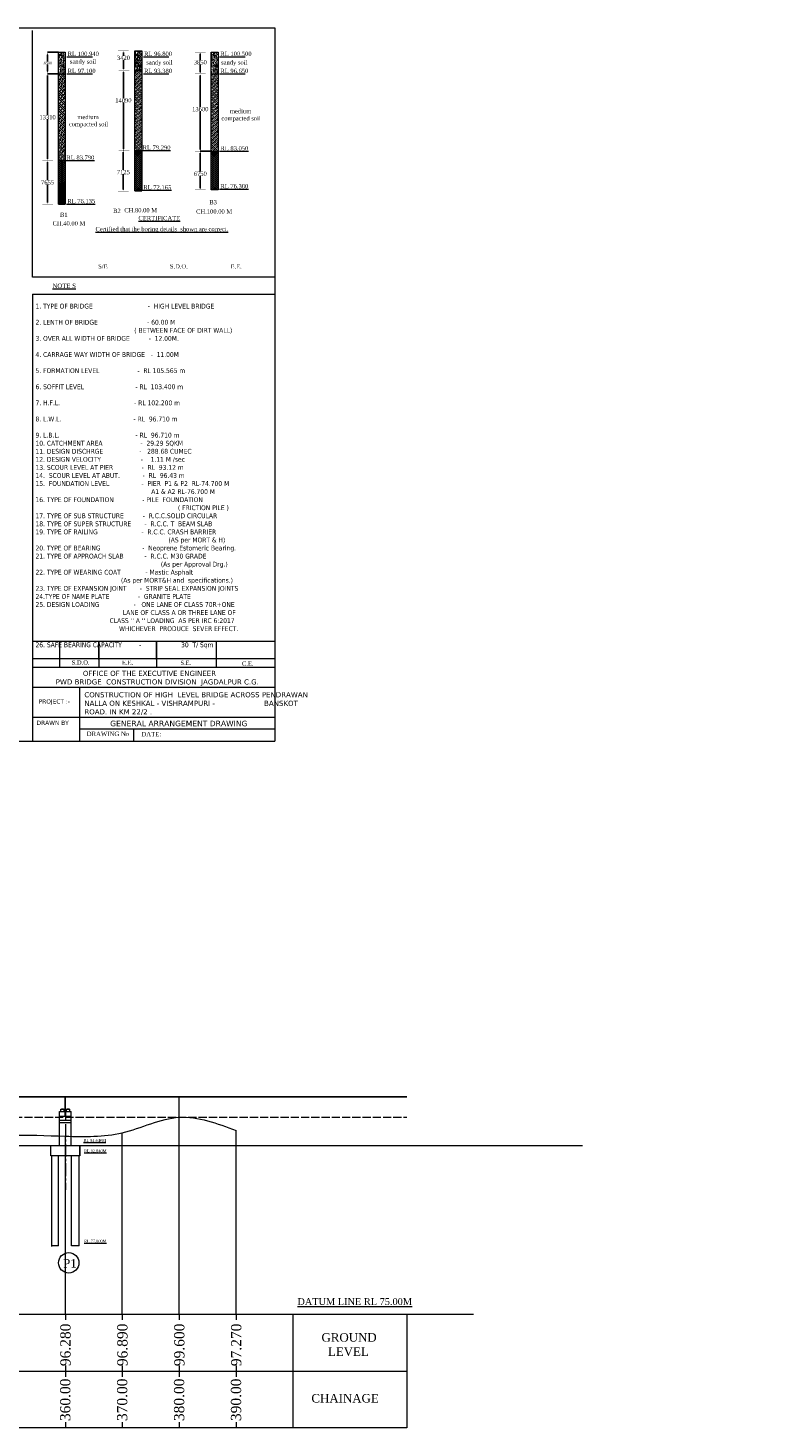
# Model space of a CAD drawing. Header units: millimetres. Extents: x -20950785 to 389010297, y -11535949 to 14056629.
# Tile 109 of 256: x 10153275 to 10281501, y -1302186 to -1056175. Entities that reach past the tile are written whole.
import ezdxf

# ---------------------------------------------------------------- set-up
doc = ezdxf.new("R2010")
doc.units = ezdxf.units.MM
doc.header["$LTSCALE"] = 60
doc.header["$MEASUREMENT"] = 0
for name, pattern in [('ACAD_ISO02W100', [15, 12, -3]), ('CENTER2', [28.575, 19.05, -3.175, 3.175, -3.175]), ('DOT2', [0.125, 0, -0.125])]:
    doc.linetypes.add(name, pattern=pattern)
doc.styles.add('style1', font='txt.shx', dxfattribs={"height": 1})
doc.dimstyles.get("Standard").update_dxf_attribs({"dimtxt": 400, "dimasz": 215, "dimexe": 0.18, "dimexo": 0.0625, "dimgap": 0.09, "dimtad": 0, "dimtih": 1, "dimtoh": 1, "dimdec": 0, "dimzin": 4, "dimdsep": 46, "dimtxsty": 'Standard', "dimblk": 'OPEN90', "dimcen": 0, "dimadec": 0, "dimazin": 1, "dimtfac": 1, "dimtdec": 0, "dimtix": 1, "dimtofl": 0, "dimtmove": 0, "dimatfit": 3, "dimldrblk": 'OPEN30', "dimfxl": 1, "dimtolj": 1, "dimtzin": 0, "dimarcsym": 0})

# ---------------------------------------------------------------- blocks, each defined once
blk = doc.blocks.new('*D355')
at = {"color": 0, "linetype": 'Continuous', "lineweight": -2, "transparency": 16777216}
for p, q in [((10183540, -1060393), (10183539, -1060393)), ((10183540, -1060693), (10183540, -1061835)), ((10183540, -1063943), (10183540, -1062599)), ((10183539, -1064243), (10183540, -1064243))]:
    blk.add_line(p, q, dxfattribs=at)
for points in [[(10183490, -1060693), (10183590, -1060693), (10183540, -1060393)], [(10183490, -1063943), (10183590, -1063943), (10183540, -1064243)]]:
    blk.add_solid(points, dxfattribs=at)
at = {"layer": 'Defpoints', "color": 0, "linetype": 'Continuous', "lineweight": -2, "transparency": 16777216}
for p in [(10183540, -1060393), (10183539, -1064243), (10183540, -1064243)]:
    blk.add_point(p, dxfattribs=at)
at = {"color": 0, "linetype": 'Continuous', "lineweight": 9, "transparency": 16777216, "insert": (10183540, -1062217), "char_height": 500, "attachment_point": 5}
blk.add_mtext('\\A1;{\\fTimes New Roman|b0|i0|c0|p18;\\H1.5x;3850}', dxfattribs=at)
blk = doc.blocks.new('*D356')
at = {"color": 0, "linetype": 'Continuous', "lineweight": -2, "transparency": 16777216}
for p, q in [((10183539, -1064243), (10183539, -1064243)), ((10183539, -1064543), (10183539, -1070060)), ((10183539, -1077543), (10183539, -1070823)), ((10183539, -1077843), (10183539, -1077843))]:
    blk.add_line(p, q, dxfattribs=at)
for points in [[(10183489, -1064543), (10183589, -1064543), (10183539, -1064243)], [(10183489, -1077543), (10183589, -1077543), (10183539, -1077843)]]:
    blk.add_solid(points, dxfattribs=at)
at = {"layer": 'Defpoints', "color": 0, "linetype": 'Continuous', "lineweight": -2, "transparency": 16777216}
for p in [(10183539, -1064243), (10183539, -1077843), (10183539, -1077843)]:
    blk.add_point(p, dxfattribs=at)
at = {"color": 0, "linetype": 'Continuous', "lineweight": 9, "transparency": 16777216, "insert": (10183539, -1070442), "char_height": 500, "attachment_point": 5}
blk.add_mtext('\\A1;{\\fTimes New Roman|b0|i0|c0|p18;\\H1.5x;13600}', dxfattribs=at)
blk = doc.blocks.new('*D397')
at = {"color": 0, "linetype": 'Continuous', "lineweight": -2, "transparency": 16777216}
for p, q in [((10185454, -1077843), (10183539, -1077843)), ((10183540, -1078143), (10183540, -1081413)), ((10183540, -1084292), (10183540, -1082178)), ((10183540, -1084592), (10183539, -1084592))]:
    blk.add_line(p, q, dxfattribs=at)
for points in [[(10183490, -1078143), (10183590, -1078143), (10183540, -1077843)], [(10183490, -1084292), (10183590, -1084292), (10183540, -1084592)]]:
    blk.add_solid(points, dxfattribs=at)
at = {"layer": 'Defpoints', "color": 0, "linetype": 'Continuous', "lineweight": -2, "transparency": 16777216}
for p in [(10183540, -1077843), (10185454, -1077843), (10183540, -1084592)]:
    blk.add_point(p, dxfattribs=at)
at = {"color": 0, "linetype": 'Continuous', "lineweight": 9, "transparency": 16777216, "insert": (10183540, -1081795), "char_height": 500, "attachment_point": 5}
blk.add_mtext('\\A1;{\\fTimes New Roman|b0|i0|c0|p18;\\H1.5x;6750}', dxfattribs=at)
blk = doc.blocks.new('*D357')
at = {"color": 0, "linetype": 'Continuous', "lineweight": -2, "transparency": 16777216}
for p, q in [((10170035, -1060209), (10170035, -1060209)), ((10170035, -1060509), (10170035, -1061042)), ((10170035, -1063330), (10170035, -1061806)), ((10170035, -1063630), (10170035, -1063630))]:
    blk.add_line(p, q, dxfattribs=at)
for points in [[(10169985, -1060509), (10170085, -1060509), (10170035, -1060209)], [(10169985, -1063330), (10170085, -1063330), (10170035, -1063630)]]:
    blk.add_solid(points, dxfattribs=at)
at = {"layer": 'Defpoints', "color": 0, "linetype": 'Continuous', "lineweight": -2, "transparency": 16777216}
for p in [(10170035, -1060209), (10170035, -1063630), (10170035, -1063630)]:
    blk.add_point(p, dxfattribs=at)
at = {"color": 0, "linetype": 'Continuous', "lineweight": 9, "transparency": 16777216, "insert": (10170035, -1061424), "char_height": 500, "attachment_point": 5}
blk.add_mtext('\\A1;{\\fTimes New Roman|b0|i0|c0|p18;\\H1.5x;3420}', dxfattribs=at)
blk = doc.blocks.new('*D358')
at = {"color": 0, "linetype": 'Continuous', "lineweight": -2, "transparency": 16777216}
for p, q in [((10170030, -1063632), (10170030, -1063632)), ((10170030, -1063932), (10170030, -1068520)), ((10170030, -1077423), (10170030, -1069285)), ((10170019, -1077723), (10170030, -1077723))]:
    blk.add_line(p, q, dxfattribs=at)
for points in [[(10169980, -1063932), (10170080, -1063932), (10170030, -1063632)], [(10169980, -1077423), (10170080, -1077423), (10170030, -1077723)]]:
    blk.add_solid(points, dxfattribs=at)
at = {"layer": 'Defpoints', "color": 0, "linetype": 'Continuous', "lineweight": -2, "transparency": 16777216}
for p in [(10170030, -1063632), (10170019, -1077723), (10170030, -1077723)]:
    blk.add_point(p, dxfattribs=at)
at = {"color": 0, "linetype": 'Continuous', "lineweight": 9, "transparency": 16777216, "insert": (10170030, -1068902), "char_height": 500, "attachment_point": 5}
blk.add_mtext('\\A1;{\\fTimes New Roman|b0|i0|c0|p18;\\H1.5x;14090}', dxfattribs=at)
blk = doc.blocks.new('*D359')
at = {"color": 0, "linetype": 'Continuous', "lineweight": -2, "transparency": 16777216}
for p, q in [((10170019, -1077723), (10170019, -1077723)), ((10170019, -1078023), (10170019, -1081116)), ((10170019, -1084547), (10170019, -1081881)), ((10170019, -1084847), (10170019, -1084847))]:
    blk.add_line(p, q, dxfattribs=at)
for points in [[(10169969, -1078023), (10170069, -1078023), (10170019, -1077723)], [(10169969, -1084547), (10170069, -1084547), (10170019, -1084847)]]:
    blk.add_solid(points, dxfattribs=at)
at = {"layer": 'Defpoints', "color": 0, "linetype": 'Continuous', "lineweight": -2, "transparency": 16777216}
for p in [(10170019, -1077723), (10170019, -1077723), (10170019, -1084847)]:
    blk.add_point(p, dxfattribs=at)
at = {"color": 0, "linetype": 'Continuous', "lineweight": 9, "transparency": 16777216, "insert": (10170019, -1081498), "char_height": 500, "attachment_point": 5}
blk.add_mtext('\\A1;{\\fTimes New Roman|b0|i0|c0|p18;\\H1.5x;7125}', dxfattribs=at)
blk = doc.blocks.new('*D360')
at = {"color": 0, "linetype": 'Continuous', "lineweight": -2, "transparency": 16777216}
for p, q in [((10156709, -1064243), (10156709, -1064243)), ((10156709, -1064543), (10156709, -1071479)), ((10156709, -1079178), (10156709, -1072242)), ((10156709, -1079478), (10156709, -1079478))]:
    blk.add_line(p, q, dxfattribs=at)
for points in [[(10156659, -1064543), (10156759, -1064543), (10156709, -1064243)], [(10156659, -1079178), (10156759, -1079178), (10156709, -1079478)]]:
    blk.add_solid(points, dxfattribs=at)
at = {"layer": 'Defpoints', "color": 0, "linetype": 'Continuous', "lineweight": -2, "transparency": 16777216}
for p in [(10156709, -1064243), (10156709, -1064243), (10156709, -1079478)]:
    blk.add_point(p, dxfattribs=at)
at = {"color": 0, "linetype": 'Continuous', "lineweight": 9, "transparency": 16777216, "insert": (10156709, -1071860), "char_height": 500, "attachment_point": 5}
blk.add_mtext('\\A1;{\\fTimes New Roman|b0|i0|c0|p18;\\H1.5x;13310}', dxfattribs=at)
blk = doc.blocks.new('*D361')
at = {"color": 0, "linetype": 'Continuous', "lineweight": -2, "transparency": 16777216}
for p, q in [((10156709, -1079478), (10156709, -1079478)), ((10156709, -1079778), (10156709, -1082923)), ((10156709, -1086833), (10156709, -1083688)), ((10156709, -1087133), (10156709, -1087133))]:
    blk.add_line(p, q, dxfattribs=at)
for points in [[(10156659, -1079778), (10156759, -1079778), (10156709, -1079478)], [(10156659, -1086833), (10156759, -1086833), (10156709, -1087133)]]:
    blk.add_solid(points, dxfattribs=at)
at = {"layer": 'Defpoints', "color": 0, "linetype": 'Continuous', "lineweight": -2, "transparency": 16777216}
for p in [(10156709, -1079478), (10156709, -1087133), (10156709, -1087133)]:
    blk.add_point(p, dxfattribs=at)
at = {"color": 0, "linetype": 'Continuous', "lineweight": 9, "transparency": 16777216, "insert": (10156709, -1083306), "char_height": 500, "attachment_point": 5}
blk.add_mtext('\\A1;{\\fTimes New Roman|b0|i0|c0|p18;\\H1.5x;7655}', dxfattribs=at)
blk = doc.blocks.new('*D419')
at = {"color": 0, "linetype": 'Continuous', "lineweight": -2, "ltscale": 2, "transparency": 16777216}
for p, q in [((10158623, -1060403), (10156708, -1060403)), ((10156708, -1060903), (10156708, -1062068)), ((10156708, -1063743), (10156708, -1062577)), ((10158623, -1064243), (10156708, -1064243))]:
    blk.add_line(p, q, dxfattribs=at)
for points in [[(10156625, -1060903), (10156792, -1060903), (10156708, -1060403)], [(10156625, -1063743), (10156792, -1063743), (10156708, -1064243)]]:
    blk.add_solid(points, dxfattribs=at)
at = {"layer": 'Defpoints', "color": 0, "linetype": 'Continuous', "lineweight": -2, "ltscale": 2, "transparency": 16777216}
for p in [(10158624, -1060403), (10156708, -1064243), (10158624, -1064243)]:
    blk.add_point(p, dxfattribs=at)
at = {"color": 0, "linetype": 'Continuous', "lineweight": 9, "ltscale": 2, "transparency": 16777216, "insert": (10156708, -1062323), "char_height": 500, "attachment_point": 5}
blk.add_mtext('\\A1;{\\fTimes New Roman|b0|i0|c0|p18;3840}', dxfattribs=at)

msp = doc.modelspace()

# ---------------------------------------------------------------- hatches: boundary and pattern name
at = {"linetype": 'Continuous', "lineweight": 9}
h = msp.add_hatch(dxfattribs=at)
h.set_pattern_fill('AR-CONC', color=256, scale=80)
h.set_pattern_definition([(50, (2659698.1, -831370.35), (573.808146, -50.201708), [60, -660]), (355, (2659698.1, -831370.35), (-111.001067, 601.753707), [48, -528]), (100.4514445, (2659745.9, -831374.54), (462.807077, 551.551993), [50.992154, -560.91369]), (46.1842, (2659698.1, -831210.35), (853.793065, -132.415425), [90, -990]), (96.635635, (2659769.25, -831221.4), (747.72956, 779.29488), [76.48827, -841.37101]), (351.184164, (2659698.1, -831210.35), (747.72956, 779.29488), [72, -792]), (21, (2659778.1, -831250.35), (477.525642, -322.095113), [60, -660]), (326, (2659778.1, -831250.35), (194.652266, 580.120036), [48, -528]), (71.451445, (2659817.9, -831277.2), (672.1779, 258.024922), [50.99215, -560.91369]), (37.5, (2659698.1, -831370.35), (9.727884, 266.315083), [0, -521.6, 0, -536, 0, -530]), (7.5, (2659698.1, -831370.35), (210.45563, 315.52937), [0, -305.6, 0, -509.6, 0, -202]), (327.5, (2659519.7, -831370.35), (427.057949, -18.0438974), [0, -200, 0, -624, 0, -828]), (317.5, (2659439.7, -831370.35), (466.548935, 80.083986), [0, -260, 0, -414.4, 0, -588])])
h.paths.add_polyline_path([(10173249.02, -1060218.73), (10172049.02, -1060218.73), (10172049.02, -1063586.51), (10173249.02, -1063586.51)])
h = msp.add_hatch(dxfattribs=at)
h.set_pattern_fill('AR-CONC', color=256, scale=80)
h.set_pattern_definition([(50, (2646272.6, -831370.35), (573.808146, -50.201708), [60, -660]), (355, (2646272.6, -831370.35), (-111.001067, 601.753707), [48, -528]), (100.4514445, (2646320.43, -831374.54), (462.807077, 551.551993), [50.992154, -560.91369]), (46.1842, (2646272.6, -831210.35), (853.793065, -132.415425), [90, -990]), (96.635635, (2646343.8, -831221.4), (747.72956, 779.29488), [76.48827, -841.37101]), (351.184164, (2646272.6, -831210.35), (747.72956, 779.29488), [72, -792]), (21, (2646352.6, -831250.35), (477.525642, -322.095113), [60, -660]), (326, (2646352.6, -831250.35), (194.652266, 580.120036), [48, -528]), (71.451445, (2646392.4, -831277.2), (672.1779, 258.024922), [50.99215, -560.91369]), (37.5, (2646272.62, -831370.35), (9.727884, 266.315083), [0, -521.6, 0, -536, 0, -530]), (7.5, (2646272.62, -831370.35), (210.45563, 315.52937), [0, -305.6, 0, -509.6, 0, -202]), (327.5, (2646094.22, -831370.35), (427.057949, -18.0438974), [0, -200, 0, -624, 0, -828]), (317.5, (2646014.2, -831370.35), (466.548935, 80.083986), [0, -260, 0, -414.4, 0, -588])])
h.paths.add_polyline_path([(10159805, -1060401.19), (10158605, -1060401.19), (10158623.54, -1064242.64), (10159823.54, -1064242.64)])
h = msp.add_hatch(dxfattribs=at)
h.set_pattern_fill('AR-CONC', color=256, scale=80)
h.set_pattern_definition([(50, (2673102.74, -831370.35), (573.808146, -50.201708), [60, -660]), (355, (2673102.74, -831370.35), (-111.001067, 601.753707), [48, -528]), (100.4514445, (2673150.56, -831374.54), (462.807077, 551.551993), [50.992154, -560.91369]), (46.1842, (2673102.74, -831210.35), (853.793065, -132.415425), [90, -990]), (96.635635, (2673173.9, -831221.4), (747.72956, 779.29488), [76.48827, -841.37101]), (351.184164, (2673102.7, -831210.35), (747.72956, 779.29488), [72, -792]), (21, (2673182.74, -831250.35), (477.525642, -322.095113), [60, -660]), (326, (2673182.74, -831250.35), (194.652266, 580.120036), [48, -528]), (71.451445, (2673222.54, -831277.2), (672.1779, 258.024922), [50.99215, -560.91369]), (37.5, (2673102.74, -831370.35), (9.727884, 266.315083), [0, -521.6, 0, -536, 0, -530]), (7.5, (2673102.74, -831370.35), (210.45563, 315.52937), [0, -305.6, 0, -509.6, 0, -202]), (327.5, (2672924.34, -831370.35), (427.057949, -18.0438974), [0, -200, 0, -624, 0, -828]), (317.5, (2672844.34, -831370.35), (466.548935, 80.083986), [0, -260, 0, -414.4, 0, -588])])
h.paths.add_polyline_path([(10186653.66, -1060389.57), (10185453.66, -1060389.57), (10185453.66, -1064242.64), (10186653.66, -1064242.64)])
h = msp.add_hatch(dxfattribs=at)
h.set_pattern_fill('ANSI33', color=256, scale=2000)
h.set_pattern_definition([(45, (2646272.6, -831370.35), (-353.55339, 353.55339), []), (45, (2646626.17, -831370.35), (-353.55339, 353.55339), [250, -125])])
h.paths.add_polyline_path([(10158623.54, -1079538.66), (10159823.54, -1079441.85), (10159823.54, -1064242.64), (10158623.54, -1064242.64)])
h = msp.add_hatch(dxfattribs=at)
h.set_pattern_fill('ANSI33', color=256, scale=2000)
h.set_pattern_definition([(45, (2659698.1, -831370.35), (-353.55339, 353.55339), []), (45, (2660051.66, -831370.35), (-353.55339, 353.55339), [250, -125])])
h.paths.add_polyline_path([(10173249.02, -1063586.51), (10172049.02, -1063586.51), (10172049.02, -1077842.64), (10173249.02, -1077842.64)])
h = msp.add_hatch(dxfattribs=at)
h.set_pattern_fill('ANSI33', color=256, scale=2000)
h.set_pattern_definition([(45, (2673102.74, -831370.35), (-353.55339, 353.55339), []), (45, (2673456.3, -831370.35), (-353.55339, 353.55339), [250, -125])])
h.paths.add_polyline_path([(10186653.66, -1064242.64), (10185453.66, -1064242.64), (10185453.66, -1077842.64), (10186653.66, -1077842.64)])
h = msp.add_hatch(dxfattribs=at)
h.set_pattern_fill('ANSI37', color=256, scale=2000)
h.set_pattern_definition([(45, (2696153.54, -834318.43), (-176.776695, 176.776695), []), (135, (2696153.54, -834318.43), (-176.776695, -176.776695), [])])
h.paths.add_polyline_path([(10159823.54, -1079441.85), (10158623.54, -1079538.66), (10158623.54, -1087120.19), (10159823.54, -1087120.19)])
h = msp.add_hatch(dxfattribs=at)
h.set_pattern_fill('ANSI37', color=256, scale=2000)
h.set_pattern_definition([(45, (2659698.1, -831370.35), (-176.776695, 176.776695), []), (135, (2659698.1, -831370.35), (-176.776695, -176.776695), [])])
h.paths.add_polyline_path([(10173249.02, -1077722.64), (10172049.02, -1077722.64), (10172049.02, -1084762.29), (10173249.02, -1084762.29)])
h = msp.add_hatch(dxfattribs=at)
h.set_pattern_fill('ANSI37', color=256, scale=2000)
h.set_pattern_definition([(45, (2673102.74, -831370.35), (-176.776695, 176.776695), []), (135, (2673102.74, -831370.35), (-176.776695, -176.776695), [])])
h.paths.add_polyline_path([(10186653.66, -1077842.64), (10185453.66, -1077842.64), (10185453.66, -1084560.18), (10186653.66, -1084560.18)])
at = {"linetype": 'Continuous', "lineweight": 9, "ltscale": 2}
h = msp.add_hatch(dxfattribs=at)
h.set_pattern_fill('ANSI31')
h.set_pattern_definition([(45, (-205279.73065, -178679.37148), (-0.0883883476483, 0.0883883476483), [])])
h.paths.add_polyline_path([(10159510.27, -1246086.3), (10159160.27, -1246086.3), (10159160.27, -1246166.3), (10159510.27, -1246166.3)])
h.paths.add_polyline_path([(10160510.27, -1246086.3), (10160160.27, -1246086.3), (10160160.27, -1246166.3), (10160510.27, -1246166.3)])

# ---------------------------------------------------------------- linework, layer by layer
at = {"linetype": 'Continuous', "lineweight": 9}
for p, q in [((10025153.04, -1056175.2), (10196656.76, -1056175.2)), ((10154065.98, -1099933.91), (10154065.98, -1056632.62)), ((10196656.76, -1056175.2), (10196656.76, -1181503.43)), ((10172049.02, -1060209.06), (10173249.02, -1060209.06)), ((10172049.02, -1084785.32), (10172049.02, -1060209.06)), ((10173249.02, -1060209.06), (10173249.02, -1084785.32)), ((10158605, -1060401.19), (10159805, -1060401.19)), ((10158623.54, -1087120.19), (10158605, -1060401.19)), ((10159805, -1060401.19), (10159823.54, -1087120.19)), ((10160109.12, -1061242.64), (10164604.67, -1061242.64)), ((10173534.61, -1061242.64), (10178030.16, -1061242.64)), ((10185453.66, -1060393.17), (10186653.66, -1060393.17)), ((10185453.66, -1084589.65), (10185453.66, -1060393.17)), ((10186653.66, -1060393.17), (10186653.66, -1084589.65)), ((10186939.25, -1061242.64), (10191434.8, -1061242.64)), ((10158623.54, -1064242.64), (10159823.54, -1064242.64)), ((10160109.12, -1064242.62), (10164604.67, -1064242.62)), ((10172049.02, -1063586.51), (10173249.02, -1063586.51)), ((10173534.61, -1064242.64), (10178030.16, -1064242.64)), ((10185453.66, -1064242.64), (10186653.66, -1064242.64)), ((10186939.25, -1064242.64), (10191434.8, -1064242.64)), ((10158623.54, -1079477.05), (10159823.54, -1079477.05)), ((10159893.08, -1079477.05), (10164947.63, -1079477.05)), ((10172049.02, -1077722.64), (10173249.02, -1077722.64)), ((10173266.82, -1077723.55), (10178321.36, -1077721.73)), ((10185453.66, -1077842.64), (10186653.66, -1077842.64)), ((10186939.25, -1077842.64), (10191993.79, -1077842.64)), ((10172049.02, -1084785.32), (10173249.02, -1084785.32)), ((10173249.02, -1084785.32), (10172049.02, -1084785.32)), ((10173398.09, -1084692.98), (10178452.63, -1084692.98)), ((10186653.66, -1084589.65), (10185453.66, -1084589.65)), ((10186939.25, -1084486.74), (10191993.79, -1084486.74)), ((10158623.54, -1087120.19), (10159823.54, -1087120.19)), ((10160041.95, -1087110.59), (10165096.49, -1087110.59)), ((10196656.76, -1099933.91), (10154065.98, -1099933.91)), ((10154072.58, -1102972.35, -6141.13), (10154072.58, -1169539.86, -6141.13)), ((10154072.58, -1102972.35, -6141.13), (10196656.76, -1102972.35, -6141.13)), ((10154072.58, -1163934.4, -6141.13), (10196656.76, -1163934.4, -6141.13)), ((10154081.37, -1164243.61, -6141.13), (10154081.37, -1181503.43, -6141.13)), ((10158782.32, -1163934.4, -6141.13), (10158782.32, -1168470.96, -6141.13)), ((10165729.12, -1167149.97, -6141.13), (10165729.12, -1163934.4, -6141.13)), ((10165729.12, -1163934.4, -6141.13), (10165729.12, -1168470.96, -6141.13)), ((10175854.12, -1167149.97, -6141.13), (10175854.12, -1163934.4, -6141.13)), ((10175854.12, -1163934.4, -6141.13), (10175854.12, -1168470.96, -6141.13)), ((10186315.79, -1163934.4, -6141.13), (10186315.79, -1168470.96, -6141.13)), ((10154072.58, -1166985.56, -6141.13), (10196656.76, -1166985.56, -6141.13)), ((10154072.58, -1168470.96, -6141.13), (10196656.76, -1168470.96, -6141.13)), ((10154081.37, -1171982.95, -6141.13), (10196656.76, -1171982.95, -6141.13)), ((10162325.76, -1171982.95), (10162325.76, -1181503.43)), ((10154081.37, -1177280.01, -3243.95), (10157284.03, -1177280.01, -2060.92)), ((10157284.03, -1177280.01), (10196656.76, -1177280.01, 14543.92)), ((10162325.76, -1179305.01, -19366.03), (10196656.76, -1179305.01, -461.43)), ((10171813.19, -1179305.01, -6141.13), (10171813.19, -1181503.43, -6141.13)), ((10025153.04, -1181503.43), (10196656.76, -1181503.43)), ((10158835.27, -1246586.3), (10160835.27, -1246586.3)), ((10158835.27, -1248086.3), (10158835.27, -1246586.3)), ((10159060.27, -1246586.3), (10159060.27, -1246325.24)), ((10159510.27, -1246166.3), (10159510.27, -1246086.3)), ((10159610.27, -1246586.3), (10159610.27, -1246166.3)), ((10160060.27, -1246586.3), (10160060.27, -1246166.3)), ((10160510.27, -1246166.3), (10160510.27, -1246086.3)), ((10160610.27, -1246586.3), (10160610.27, -1246166.3)), ((10160835.27, -1248086.3), (10160835.27, -1246586.3)), ((10158835.27, -1247386.3), (10160835.27, -1247386.3)), ((10158835.27, -1248086.3), (10160835.27, -1248086.3)), ((10158835.27, -1248486.3), (10160835.27, -1248486.3)), ((10157285.27, -1254346.3), (10157285.27, -1252546.3)), ((10162385.27, -1254346.3), (10157285.27, -1254346.3)), ((10157435.27, -1270186.3), (10157435.27, -1254346.3)), ((10158635.27, -1270186.3), (10158635.27, -1254346.3)), ((10160935.27, -1270186.3), (10160935.27, -1254346.3)), ((10162235.27, -1270186.3), (10162235.27, -1254346.3)), ((10162385.27, -1254346.3), (10162385.27, -1252546.3)), ((10158635.27, -1270186.3), (10157435.27, -1270186.3)), ((10162235.27, -1270186.3), (10160935.27, -1270186.3))]:
    msp.add_line(p, q, dxfattribs=at)
at = {"linetype": 'DOT2', "lineweight": 9, "ltscale": 2}
for p, q in [((10170942.55, -1060209.06), (10169127.37, -1060209.06)), ((10184446.51, -1060393.17), (10182631.33, -1060393.17)), ((10171041.87, -1063645.46), (10169226.69, -1063645.46)), ((10184446.51, -1064242.64), (10182631.33, -1064242.64)), ((10157616.38, -1079477.84), (10155801.2, -1079477.84)), ((10171041.87, -1077722.64), (10169226.69, -1077722.64)), ((10184446.51, -1077842.64), (10182631.33, -1077842.64)), ((10170926.76, -1084847.21), (10169111.58, -1084847.21)), ((10184446.89, -1084594.21), (10182631.71, -1084594.21)), ((10157616.38, -1087133.31), (10155801.2, -1087133.31))]:
    msp.add_line(p, q, dxfattribs=at)
at = {"color": 7, "linetype": 'Continuous', "lineweight": 9, "ltscale": 2}
for p, q in [((9979835.27, -1243921.3), (10219835.27, -1243921.3)), ((9979835.27, -1243986.3), (10219835.27, -1243986.3)), ((10159815.27, -1247536.3), (10159815.27, -1243921.3)), ((10159835.27, -1247536.3), (10159835.27, -1243921.3)), ((10159835.27, -1246086.3), (10159835.27, -1243986.3)), ((10159855.27, -1247536.3), (10159855.27, -1243921.3)), ((10179815.27, -1247536.3), (10179815.27, -1243921.3)), ((10179835.27, -1247536.3), (10179835.27, -1243921.3)), ((10179855.27, -1247536.3), (10179855.27, -1243921.3)), ((10159060.27, -1246586.3), (10159060.27, -1246166.3)), ((10159060.27, -1246166.3), (10159610.27, -1246166.3)), ((10159160.27, -1246166.3), (10159160.27, -1246086.3)), ((10159160.27, -1246086.3), (10159510.27, -1246086.3)), ((10160060.27, -1246166.3), (10160610.27, -1246166.3)), ((10160160.27, -1246086.3), (10160510.27, -1246086.3)), ((10160160.27, -1246166.3), (10160160.27, -1246086.3)), ((10158835.27, -1252546.3), (10158835.27, -1248086.3)), ((10160835.27, -1252546.3), (10160835.27, -1248086.3)), ((10179835.27, -1282186.3), (10179835.27, -1247586.3)), ((10159835.27, -1282186.3), (10159835.27, -1250906.3)), ((10169835.27, -1282186.3), (10169835.27, -1250296.3)), ((10189835.27, -1282186.3), (10189835.27, -1249916.3)), ((9945920.99, -1252546.3), (10250657.84, -1252546.3)), ((10157285.27, -1252546.3), (10162385.27, -1252546.3)), ((10157285.27, -1254346.3), (10157285.27, -1252546.3)), ((10157285.27, -1252546.3), (10162385.27, -1252546.3)), ((10162385.27, -1254346.3), (10157285.27, -1254346.3)), ((10162385.27, -1252546.3), (10162385.27, -1254346.3)), ((9979835.27, -1282186.3), (10231529.71, -1282186.3)), ((10139835.27, -1282186.3), (10159835.27, -1282186.3)), ((10159835.27, -1282186.3), (10159835.27, -1283186.3)), ((10159835.27, -1282186.3), (10179835.27, -1282186.3)), ((10169835.27, -1282186.3), (10169835.27, -1283186.3)), ((10179835.27, -1282186.3), (10179835.27, -1283186.3)), ((10179835.27, -1282186.3), (10199835.27, -1282186.3)), ((10189835.27, -1282186.3), (10189835.27, -1283186.3)), ((10199835.27, -1282186.3), (10219835.27, -1282186.3)), ((10199835.27, -1302186.3), (10199835.27, -1282186.3)), ((10219835.27, -1282186.3), (10219835.27, -1302186.3)), ((10159835.27, -1291186.3), (10159835.27, -1293186.3)), ((10169835.27, -1291186.3), (10169835.27, -1293186.3)), ((10179835.27, -1291186.3), (10179835.27, -1293186.3)), ((10189835.27, -1291186.3), (10189835.27, -1293186.3)), ((9999835.27, -1292186.3), (10199835.27, -1292186.3)), ((10199835.27, -1292186.3), (10219835.27, -1292186.3)), ((10159835.27, -1301186.3), (10159835.27, -1302186.3)), ((10169835.27, -1301186.3), (10169835.27, -1302186.3)), ((10179835.27, -1301186.3), (10179835.27, -1302186.3)), ((10189835.27, -1301186.3), (10189835.27, -1302186.3)), ((10159835.27, -1302186.3), (10139835.27, -1302186.3)), ((10179835.27, -1302186.3), (10159835.27, -1302186.3)), ((10199835.27, -1302186.3), (10179835.27, -1302186.3)), ((10219835.27, -1302186.3), (10199835.27, -1302186.3))]:
    msp.add_line(p, q, dxfattribs=at)
at = {"linetype": 'CENTER2', "lineweight": 9, "ltscale": 2}
for p, q in [((10159835.27, -1246086.3), (10159835.27, -1248086.3)), ((10159835.27, -1248801.32), (10159835.27, -1260316.11))]:
    msp.add_line(p, q, dxfattribs=at)
at = {"color": 7, "linetype": 'ACAD_ISO02W100', "lineweight": 9, "ltscale": 2}
msp.add_line((9979835.27, -1247586.3), (10219835.27, -1247586.3), dxfattribs=at)
at = {"linetype": 'Continuous', "lineweight": 9, "ltscale": 2}
msp.add_line((10157435.27, -1270270.87), (10157435.27, -1269021.43), dxfattribs=at)
at = {"color": 7, "linetype": 'Continuous', "lineweight": 9, "ltscale": 2}
msp.add_circle((10160429.9, -1273164.24), 1791.87, dxfattribs=at)
msp.add_spline([(10009835.27, -1247536.3), (10019835.27, -1247586.3), (10029835.27, -1248086.3), (10039835.27, -1249966.3), (10049835.27, -1251336.3), (10059835.27, -1251406.3), (10069835.27, -1251476.3), (10079835.27, -1251326.3), (10089835.27, -1251206.3), (10099835.27, -1251546.3), (10109835.27, -1251276.3), (10119835.27, -1251056.3), (10129835.27, -1251076.3), (10139835.27, -1251306.3), (10149835.27, -1250756.3), (10159835.27, -1250906.3), (10169835.27, -1250296.3), (10179835.27, -1247586.3), (10189835.27, -1249916.3)], degree=3, dxfattribs=at)

# ---------------------------------------------------------------- texts
at = {"linetype": 'Continuous', "lineweight": 9, "attachment_point": 1}
for s, insert, char_height in [('{\\fTimes New Roman|b0|i0|c0|p18; RL 100.940}', (10159960.06, -1060341.85), 750), ('{\\fTimes New Roman|b0|i0|c0|p18;sandy soil}', (10160624.16, -1061685.82), 750), ('{\\fTimes New Roman|b0|i0|c0|p18; RL 96.800}', (10173385.54, -1060341.85), 750), ('{\\fTimes New Roman|b0|i0|c0|p18;sandy soil}', (10174049.65, -1061844.23), 750), ('{\\fTimes New Roman|b0|i0|c0|p18; RL 100.500}', (10186790.18, -1060341.85), 750), ('{\\fTimes New Roman|b0|i0|c0|p18;sandy soil}', (10187194.01, -1061844.23), 750), ('{\\fTimes New Roman|b0|i0|c0|p18; RL 97.100}', (10159960.06, -1063341.82), 750), ('{\\fTimes New Roman|b0|i0|c0|p18; RL 93.380}', (10173385.54, -1063341.85), 750), ('{\\fTimes New Roman|b0|i0|c0|p18; RL 96.650}', (10186790.18, -1063341.85), 750), ('{\\fTimes New Roman|b0|i0|c0|p18; RL 79.290}', (10173117.75, -1076820.93), 750), ('{\\fTimes New Roman|b0|i0|c0|p18; RL 83.050}', (10186790.18, -1076941.85), 750), ('{\\fTimes New Roman|b0|i0|c0|p18; RL 83.790}', (10159744.02, -1078576.25), 750), ('{\\fTimes New Roman|b0|i0|c0|p18; RL 72.165}', (10173249.02, -1083792.19), 750), ('{\\fTimes New Roman|b0|i0|c0|p18; RL 76.300}', (10186790.18, -1083585.94), 750), ('{\\fTimes New Roman|b0|i0|c0|p18; RL 76.135}', (10159892.88, -1086209.8), 750), ('{\\fTimes New Roman|b0|i0|c0|p18;B3}', (10185123.16, -1086401.53), 750), ('{\\fTimes New Roman|b0|i0|c0|p18;B1}', (10158887.67, -1088613.85), 750), ('{\\fTimes New Roman|b0|i0|c0|p18;B2}', (10168225.8, -1087935.5), 750), ('{\\fTimes New Roman|b0|i0|c0|p18;CH.80.00 M}', (10170183.53, -1087824.63), 750), ('{\\fTimes New Roman|b0|i0|c0|p18;\\LCERTIFICATE}', (10172678.62, -1089197.93), 750), ('{\\fTimes New Roman|b0|i0|c0|p18;CH.100.00 M}', (10182808.45, -1088047.2), 750), ('{\\fTimes New Roman|b0|i0|c0|p18;CH.40.00 M}', (10157587.53, -1090134.24), 750), ('{\\fTimes New Roman|b0|i0|c0|p18;P1}', (10159442.27, -1272491.7), 1500), ('{\\fTimes New Roman|b0|i0|c0|p18;\\LDATUM LINE RL 75.00M}', (10200589.79, -1279367.07), 1200), ('{\\fTimes New Roman|b0|i0|c0|p18;GROUND\\P  LEVEL}', (10204829.44, -1285516.26), 1500), ('{\\fTimes New Roman|b0|i0|c0|p18;CHAINAGE}', (10203058.59, -1296211.33), 1500)]:
    msp.add_mtext(s, dxfattribs=dict(at, insert=insert, char_height=char_height))
for s, insert, char_height, width in [('\\pi3313.63157;{\\fTimes New Roman|b0|i0|c0|p18;medium \\P\\pi1814.9834;compacted soil\\H1.00001x;\\P\\pi0;      }', (9456155.42, -1071439.58), 750, 10242.62), ('\\pi3313.63157;{\\fTimes New Roman|b0|i0|c0|p18;medium \\P\\pi1814.9834;compacted soil\\H1.00001x;\\P\\pi0;      }', (9482960.45, -1070421.78), 750, 10242.62), ('\\pi3313.63157;{\\fTimes New Roman|b0|i0|c0|p18;medium \\P\\pi1814.9834;compacted soil\\H1.00001x;\\P\\pi0;      }', (10158623.54, -1071439.58), 750, 10242.62), ('\\pi3313.63157;{\\fTimes New Roman|b0|i0|c0|p18;medium \\P\\pi1814.9834;compacted soil\\H1.00001x;\\P\\pi0;      }', (10185428.56, -1070421.78), 750, 10242.62), ('\\pi2917.05681;{\\fTimes New Roman|b0|i0|c0|p18;\\LCertified that the boring details  shown are correct.}', (9459748.44, -1091128.85), 750, 28256.2477), ('\\pi2917.05681;{\\fTimes New Roman|b0|i0|c0|p18;\\LCertified that the boring details  shown are correct.}', (10162216.56, -1091128.85), 750, 28256.2477), ('{\\fTimes New Roman|b0|i0|c0|p18; \\H0.5x;\\LRL 94.640M}', (10162650.8, -1251402.36), 1000, 11580.8407), ('{\\fTimes New Roman|b0|i0|c0|p18; \\H0.5x;\\LRL 92.840M}', (10162745.26, -1253246.3), 1000, 11580.8407), ('{\\fTimes New Roman|b0|i0|c0|p18; \\H0.5x;\\LRL 77.000M}', (10162745.26, -1269086.3), 1000, 11580.8407)]:
    msp.add_mtext(s, dxfattribs=dict(at, insert=insert, char_height=char_height, width=width))
at = {"linetype": 'Continuous', "char_height": 750, "attachment_point": 1}
for s, insert, width in [('\\pi3810.83777;{\\fTimes New Roman|b0|i0|c0|p18; Rock\\P\\pi2906.08624;\\H0.66667x;( C.R.58.20% )\\H1.5x; \\P\\pi0;      }', (8112822.39, -1077953.75), 10242.62), ('\\pi3810.83777;{\\fTimes New Roman|b0|i0|c0|p18; Rock\\P\\pi2906.08624;\\H0.66667x;( C.R.58.20% )\\H1.5x; \\P\\pi0;      }', (8125895.64, -1079557.66), 10242.62), ('\\pi3810.83777;{\\fTimes New Roman|b0|i0|c0|p18; Rock\\P\\pi2906.08624;\\H0.66667x;( C.R.58.20% )\\H1.5x; \\P\\pi0;      }', (8099017.95, -1080999.57), 10242.62), ('\\pi2917.05681;{\\fTimes New Roman|b0|i0|c0|p18;\\LCertified that the boring details  shown are correct.}', (8104183.48, -1091128.85), 28256.2477)]:
    msp.add_mtext(s, dxfattribs=dict(at, insert=insert, width=width))
at = {"linetype": 'Continuous', "lineweight": 9, "attachment_point": 1, "style": 'style1'}
for s, insert, char_height in [('{\\fTimes New Roman|b0|i0|c0|p18;\\H0.90422x;S/E \\H1.10592x;                      }', (10165593.88, -1097683.75), 829.44), ('{\\fTimes New Roman|b0|i0|c0|p18;\\H0.90422x;S.D.O. \\H1.10592x;                        }', (10178196.01, -1097683.75), 829.44), ('{\\fTimes New Roman|b0|i0|c0|p18;\\H0.90422x;E.E.  \\H1.10592x;                      }', (10188847.83, -1097683.75), 829.44), ('{\\fTimes New Roman|b0|i0|c0|p18;\\LNOTE S}', (10157569.76, -1101094.48, -6141.13), 777.6), ('{\\fTimes New Roman|b0|i0|c0|p18;\\H0.96451x;S.D.O.     \\H1.0368x;                    }', (10160939.41, -1167289.25, 10733.87), 777.6), ('{\\fTimes New Roman|b0|i0|c0|p18;\\H0.96451x;E.E.  \\H1.0368x;                       }', (10169795.52, -1167323.46, -6141.13), 777.6), ('{\\fTimes New Roman|b0|i0|c0|p18;\\H0.96451x;S.E. \\H1.0368x;                        }', (10180048.76, -1167362.82, -6141.13), 777.6), ('{\\fTimes New Roman|b0|i0|c0|p18;\\H0.96451x;C.E.\\H1.0368x;                         }', (10190862.92, -1167481.7, -6141.13), 777.6), ('{\\fTimes New Roman|b0|i0|c0|p18;                        \\fVerdana|b0|i0|c0|p34;\\H1.15741x;OFFICE OF THE EXECUTIVE ENGINEER \\P      PWD BRIDGE  CONSTRUCTION DIVISION  JAGDALPUR C.G.   }', (10155788.24, -1169131.42, -19641.13), 777.6), ('{\\fVerdana|b0|i0|c0|p34;\\H0.96451x;PROJECT :-    \\fTimes New Roman|b0|i0|c0|p18;\\H1.0368x;                   }', (10155149.8, -1174142.19, -23016.13), 777.6), ('{\\fVerdana|b0|i0|c0|p34;\\H0.96451x;DRAWN BY  \\fTimes New Roman|b0|i0|c0|p18; \\H1.0368x;                     }', (10154782.1, -1177895.52, 10733.87), 777.6), ('{\\fVerdana|b0|i0|c0|p34;GENERAL ARRANGEMENT DRAWING       \\fTimes New Roman|b0|i0|c0|p18;                }', (10167708.4, -1177900.28, -6141.13), 972), ('{\\fTimes New Roman|b0|i0|c0|p18;DRAWING No                      }', (10163576.47, -1179825.36, -6141.13), 777.6), ('{\\fTimes New Roman|b0|i0|c0|p18;DATE:                       }', (10173185.59, -1179871.33, 10733.87), 777.6)]:
    msp.add_mtext(s, dxfattribs=dict(at, insert=insert, char_height=char_height))
for s, insert, char_height, width in [("{\\fTahoma|b0|i0|c0|p34;\\H1.4575x;1. TYPE OF BRIDGE                             -  HIGH LEVEL BRIDGE\\P \\P2. LENTH OF BRIDGE                          - 60.00 M \\P                                                    ( BETWEEN FACE OF DIRT WALL)  \\P3. OVER ALL WIDTH OF BRIDGE          -  12.00M.\\P\\P4. CARRAGE WAY WIDTH OF BRIDGE   -  11.00M             \\P\\P5. FORMATION LEVEL                    -  RL 105.565 m\\P\\P6. SOFFIT LEVEL                           - RL  103.400 m\\P\\P7. H.F.L.                                       - RL 102.200 m\\P\\P8. L.W.L.                                      - RL  96.710 m\\P\\P9. L.B.L.                                        - RL  96.710 m\\P10. CATCHMENT AREA                    -  29.29 SQKM\\P11. DESIGN DISCHRGE                   -   288.68 CUMEC\\P12. DESIGN VELOCITY                     -    1.11 M /sec\\P13. SCOUR LEVEL AT PIER               -  RL  93.12 m \\P14.  SCOUR LEVEL AT ABUT.            -  RL  96.43 m\\P15.  FOUNDATION LEVEL                 -  PIER  P1 & P2  RL-74.700 M\\P                                                  ^I     A1 & A2 RL-76.700 M\\P16. TYPE OF FOUNDATION               - PILE  FOUNDATION \\P                                                                           ( FRICTION PILE ) \\P17. TYPE OF SUB STRUCTURE          -  R.C.C.SOLID CIRCULAR             \\P18. TYPE OF SUPER STRUCTURE       -  R.C.C. T  BEAM SLAB \\P19. TYPE OF RAILING                       -  R.C.C. CRASH BARRIER \\P                                                                      (AS per MORT & H)\\P20. TYPE OF BEARING                      -  Neoprene Estomeric Bearing.\\P21. TYPE OF APPROACH SLAB           -  R.C.C. M30 GRADE \\P                                                                  (As per Approval Drg.)\\P22. TYPE OF WEARING COAT             - Mastic Asphalt \\P                                             (As per MORT&H and  specifications.)\\P23. TYPE OF EXPANSION JOINT       -  STRIP SEAL EXPANSION JOINTS  \\P24.TYPE OF NAME PLATE               -  GRANITE PLATE \\P25. DESIGN LOADING                  -   ONE LANE OF CLASS 70R+ONE                                                                                                                     \\P                                              LANE OF CLASS A OR THREE LANE OF\\P                                       CLASS '' A '' LOADING  AS PER IRC 6:2017\\P                                            WHICHEVER  PRODUCE  SEVER EFFECT.\\P \\P26. SAFE BEARING CAPACITY         -                     30  T/ Sqm\\H0.68611x;\\P      }", (10154591.92, -1104623.53, 17483.87), 583.2, 41649.7269), ('\\pi6024.46095;{\\fTimes New Roman|b0|i0|c0|p18;\\LELEVATION OF PIER \\P\\pi3569.25186;ALONG CURRENT DIRECTION  }', (9385850.86, -1147123.55), 750, 22678.6984), ('\\pi6024.46095;{\\fTimes New Roman|b0|i0|c0|p18;\\LELEVATION OF PIER \\P\\pi3569.25186;ALONG CURRENT DIRECTION  }', (10088318.98, -1147123.55), 750, 22678.6984), ('{\\fVerdana|b0|i0|c0|p34;\\H1.15741x;CONSTRUCTION OF HIGH  LEVEL BRIDGE ACROSS PENDRAWAN NALLA ON KESHKAL - VISHRAMPURI -                      BANSKOT ROAD. IN KM 22/2 . \\fTimes New Roman|b0|i0|c0|p18;         \\H0.864x; }', (10163170.51, -1172885.39, -23016.13), 777.6, 39588.7698)]:
    msp.add_mtext(s, dxfattribs=dict(at, insert=insert, char_height=char_height, width=width))
at = {"linetype": 'Continuous', "insert": (8030285.91, -1147123.55), "char_height": 750, "width": 22678.6984, "attachment_point": 1, "style": 'style1'}
msp.add_mtext('\\pi6024.46095;{\\fTimes New Roman|b0|i0|c0|p18;\\LELEVATION OF PIER \\P\\pi3569.25186;ALONG CURRENT DIRECTION  }', dxfattribs=at)
at = {"linetype": 'Continuous', "lineweight": 9, "char_height": 1800, "attachment_point": 1, "rotation": 90}
for s, insert in [('{\\fTimes New Roman|b0|i0|c0|p18;96.280}', (10158948.47, -1291317.38)), ('{\\fTimes New Roman|b0|i0|c0|p18;96.890}', (10168948.47, -1291317.38)), ('{\\fTimes New Roman|b0|i0|c0|p18;99.600}', (10178948.47, -1291317.38)), ('{\\fTimes New Roman|b0|i0|c0|p18;97.270}', (10188948.47, -1291317.38)), ('{\\fTimes New Roman|b0|i0|c0|p18;360.00}', (10158912.7, -1300973.46)), ('{\\fTimes New Roman|b0|i0|c0|p18;370.00}', (10168912.7, -1300973.46)), ('{\\fTimes New Roman|b0|i0|c0|p18;380.00}', (10178912.7, -1300973.46)), ('{\\fTimes New Roman|b0|i0|c0|p18;390.00}', (10188912.7, -1300973.46))]:
    msp.add_mtext(s, dxfattribs=dict(at, insert=insert))

# ---------------------------------------------------------------- dimensions: what is measured, and where the dimension line sits
at = {"linetype": 'Continuous', "lineweight": 9}
for base, p1, p2, picture, middle in [((10170034.96, -1063629.55), (10170034.96, -1060209.06), (10170034.96, -1063629.55), '*D357', (10170034.96, -1061423.93)), ((10183539.68, -1064242.64), (10183539.68, -1060393.11), (10183538.74, -1064242.64), '*D355', (10183539.68, -1062217.03)), ((10170029.72, -1077722.64), (10170029.72, -1063632.5), (10170019.35, -1077722.64), '*D358', (10170029.72, -1068902.43)), ((10183538.92, -1077842.64), (10183538.92, -1064242.64), (10183538.92, -1077842.64), '*D356', (10183538.92, -1070441.92)), ((10170019.35, -1077722.64), (10170019.35, -1084847.21), (10170019.35, -1077722.64), '*D359', (10170019.35, -1081498.36)), ((10183539.62, -1077842.64), (10183539.62, -1084592.33), (10185453.66, -1077842.64), '*D397', (10183539.62, -1081795.25))]:
    dim = msp.add_linear_dim(base=base, p1=p1, p2=p2, angle=90, text='{\\fTimes New Roman|b0|i0|c0|p18;\\H1.5x;<>}', dimstyle='Standard', override={"dimtxt": 500, "dimasz": 300, "dimfxl": 300}, dxfattribs=at)
    dim.commit()
    dim.dimension.update_dxf_attribs({"geometry": picture, "text_midpoint": middle, "dimtype": 160})
at = {"linetype": 'Continuous', "lineweight": 9, "ltscale": 2}
dim = msp.add_linear_dim(base=(10156708.41, -1064242.64), p1=(10158623.54, -1060402.9), p2=(10158623.54, -1064242.64), angle=90, text='{\\fTimes New Roman|b0|i0|c0|p18;<>}', dimstyle='Standard', override={"dimtxt": 500, "dimasz": 500, "dimfxl": 300}, dxfattribs=at)
dim.commit()
dim.dimension.update_dxf_attribs({"geometry": '*D419', "text_midpoint": (10156708.41, -1062322.77)})
at = {"linetype": 'Continuous', "lineweight": 9}
for base, p2, text, picture, middle in [((10156708.79, -1064242.64), (10156708.79, -1064242.64), '{\\fTimes New Roman|b0|i0|c0|p18;\\H1.5x;13310}', '*D360', (10156708.79, -1071860.24)), ((10156708.79, -1087133.31), (10156708.79, -1087133.31), '{\\fTimes New Roman|b0|i0|c0|p18;\\H1.5x;<>}', '*D361', (10156708.79, -1083305.57))]:
    dim = msp.add_linear_dim(base=base, p1=(10156708.79, -1079477.84), p2=p2, angle=90, text=text, dimstyle='Standard', override={"dimtxt": 500, "dimasz": 300, "dimfxl": 300}, dxfattribs=at)
    dim.commit()
    dim.dimension.update_dxf_attribs({"geometry": picture, "text_midpoint": middle})

doc.saveas('drawing.dxf')
